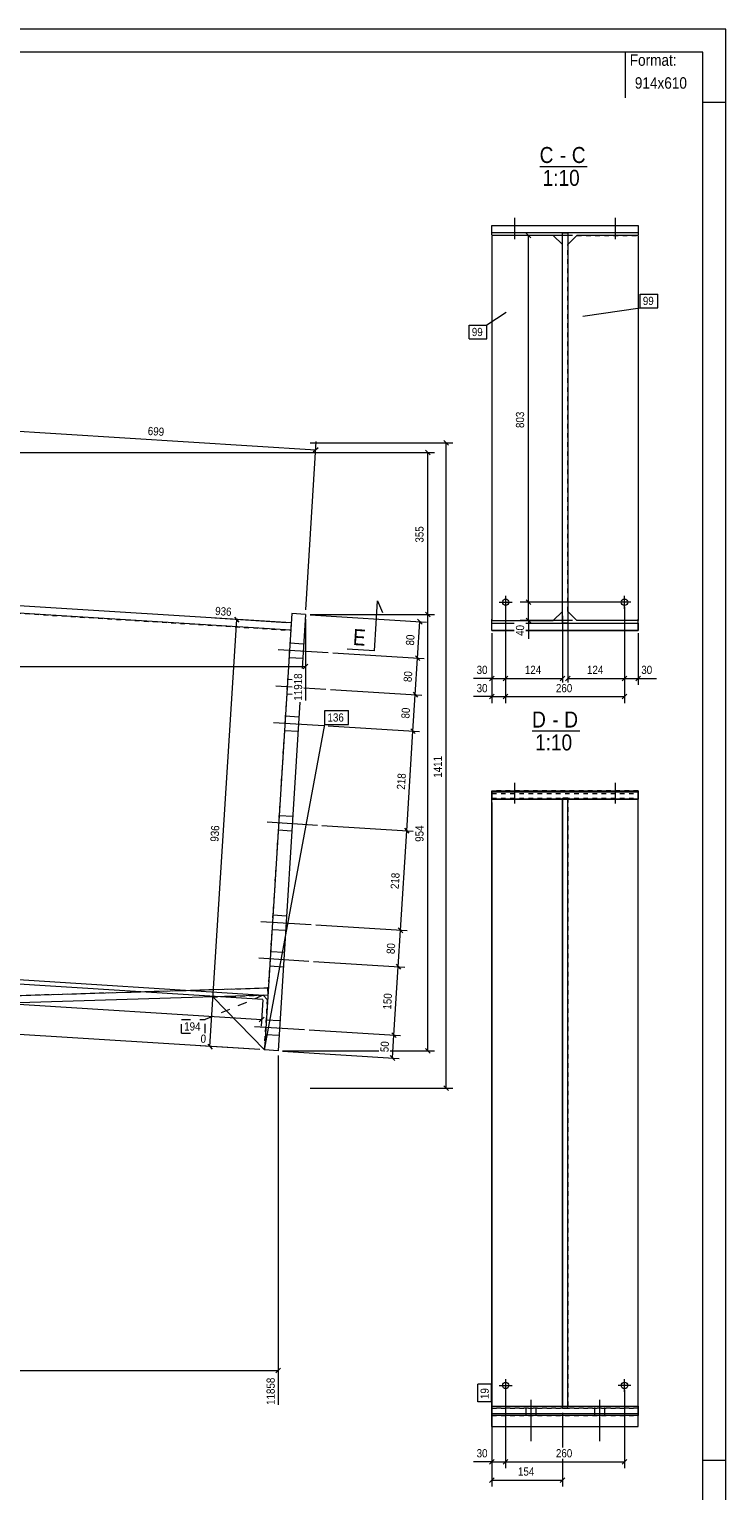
# Model space of a CAD drawing. Header units: millimetres. Extents: x 0 to 914, y 0 to 610.
# Tile 7 of 7: x 762 to 914, y 290 to 610. Entities that reach past the tile are written whole.
import ezdxf

# ---------------------------------------------------------------- set-up
doc = ezdxf.new("R2010")
doc.units = ezdxf.units.MM
for name, pattern in [('XKITLINE00', [0]), ('XKITLINE01', [4, 1, -1, 1, -1]), ('XKITLINE02', [4, 2, -2])]:
    doc.linetypes.add(name, pattern=pattern)
for name, color, linetype, lineweight in [('Arkusz rysunku', 3, 'Continuous', 0), ('Element', 2, 'Continuous', 0), ('Inny typ obiektu', 7, 'Continuous', 0), ('Przekrój', 7, 'Continuous', 0), ('Wymiar', 4, 'Continuous', 0), ('Znak elementu', 2, 'Continuous', 0), ('Śruba', 3, 'Continuous', 0)]:
    doc.layers.add(name, color=color, linetype=linetype, lineweight=lineweight)
doc.styles.add('ARIAL', font='ARIAL.TTF')

msp = doc.modelspace()

# ---------------------------------------------------------------- linework, layer by layer
at = {"layer": 'Arkusz rysunku', "linetype": 'XKITLINE00', "lineweight": 0}
for p, q in [((914, 610), (0, 610)), ((914, 0), (914, 610)), ((909, 605), (5, 605)), ((909, 5), (909, 605)), ((914, 594), (909, 594)), ((914, 297), (909, 297))]:
    msp.add_line(p, q, dxfattribs=at)
at = {"layer": 'Element', "linetype": 'XKITLINE00', "lineweight": 0}
for p, q in [((862.85, 565.01), (862.85, 567.09)), ((862.85, 567.09), (894.85, 567.09)), ((862.85, 565.49), (862.85, 567.09)), ((862.85, 567.09), (894.85, 567.09)), ((894.85, 567.09), (894.85, 565.01)), ((894.85, 567.09), (894.85, 565.49)), ((894.85, 565.49), (862.85, 565.49)), ((894.85, 565.49), (862.85, 565.49)), ((876.25, 564.92), (862.85, 564.92)), ((862.85, 564.92), (862.85, 480.69)), ((878.25, 562.92), (876.25, 564.92)), ((878.25, 565.49), (879.45, 565.49)), ((878.25, 480.09), (878.25, 565.49)), ((878.25, 480.09), (878.25, 565.49)), ((878.25, 565.49), (879.45, 565.49)), ((879.45, 565.49), (879.45, 480.09)), ((879.45, 565.49), (879.45, 480.09)), ((879.45, 562.92), (881.45, 564.92)), ((894.85, 564.92), (881.45, 564.92)), ((894.85, 564.92), (894.85, 480.69)), ((818.93, 480.16), (593.09, 494.35)), ((818.83, 478.56), (593.09, 492.75)), ((876.25, 480.69), (878.25, 482.69)), ((881.45, 480.69), (879.45, 482.69)), ((819.06, 482.21), (813.07, 386.8)), ((822.05, 482.02), (819.06, 482.21)), ((822.05, 482.02), (821.31, 470.21)), ((862.85, 478.49), (862.85, 480.69)), ((862.85, 480.69), (876.25, 480.69)), ((862.85, 480.09), (867.73, 480.09)), ((862.85, 478.49), (862.85, 480.09)), ((862.85, 480.09), (867.73, 480.09)), ((870.25, 480.09), (894.85, 480.09)), ((870.25, 480.09), (894.85, 480.09)), ((879.45, 480.09), (878.25, 480.09)), ((879.45, 480.09), (878.25, 480.09)), ((894.85, 480.69), (881.45, 480.69)), ((894.85, 478.49), (894.85, 480.69)), ((894.85, 480.09), (894.85, 478.49)), ((862.85, 478.49), (867.73, 478.49)), ((867.73, 478.49), (862.85, 478.49)), ((870.25, 478.49), (894.85, 478.49)), ((894.85, 478.49), (870.25, 478.49)), ((820.84, 462.82), (816.06, 386.61)), ((862.85, 441.66), (862.85, 443.49)), ((862.85, 443.49), (894.85, 443.49)), ((862.85, 443.26), (894.85, 443.26)), ((862.85, 443.26), (862.85, 441.66)), ((862.85, 443.26), (894.85, 443.26)), ((862.85, 308.9), (862.85, 441.66)), ((894.85, 441.66), (862.85, 441.66)), ((862.85, 441.66), (894.85, 441.66)), ((878.25, 308.9), (878.25, 441.66)), ((879.45, 441.66), (878.25, 441.66)), ((878.25, 441.66), (878.25, 308.9)), ((878.25, 441.66), (879.45, 441.66)), ((879.45, 308.9), (879.45, 441.66)), ((879.45, 308.9), (879.45, 441.66)), ((894.85, 443.49), (894.85, 441.66)), ((894.85, 441.66), (894.85, 443.26)), ((894.85, 308.9), (894.85, 441.66)), ((675, 396.16), (813.77, 400.37)), ((813.92, 400.37), (813.77, 400.37)), ((813.77, 400.37), (813.82, 398.77)), ((813.82, 398.77), (593.09, 392.08)), ((813.07, 386.8), (801.82, 398.4)), ((812.82, 398.74), (813.76, 397.77)), ((816.06, 386.61), (813.07, 386.8)), ((862.85, 306.84), (862.85, 308.9)), ((862.85, 308.9), (894.85, 308.9)), ((862.85, 308.9), (862.85, 307.3)), ((862.85, 308.9), (894.85, 308.9)), ((862.85, 307.3), (894.85, 307.3)), ((862.85, 307.3), (894.85, 307.3)), ((862.85, 304.46), (862.85, 306.84)), ((894.85, 306.84), (862.85, 306.84)), ((878.25, 308.9), (879.45, 308.9)), ((878.25, 308.9), (879.45, 308.9)), ((894.85, 308.9), (894.85, 306.84)), ((894.85, 307.3), (894.85, 308.9)), ((894.85, 304.46), (894.85, 306.84)), ((862.85, 304.46), (894.85, 304.46))]:
    msp.add_line(p, q, dxfattribs=at)
at = {"layer": 'Element', "linetype": 'XKITLINE01', "lineweight": 0}
for p, q in [((876.25, 564.92), (862.85, 564.92)), ((878.25, 482.69), (878.25, 562.92)), ((879.45, 482.69), (879.45, 562.92)), ((881.45, 564.92), (894.85, 564.92)), ((593.09, 492.75), (818.83, 478.56)), ((818.93, 480.16), (818.83, 478.56)), ((862.85, 480.69), (862.85, 481.02)), ((862.85, 480.69), (876.25, 480.69)), ((894.85, 480.69), (881.45, 480.69)), ((894.85, 480.69), (894.85, 481.02)), ((818.83, 478.56), (813.92, 400.37)), ((862.85, 441.71), (862.85, 443.49)), ((894.85, 443.49), (862.85, 443.49)), ((862.85, 443.26), (862.85, 443.49)), ((862.85, 306.84), (862.85, 442.89)), ((862.85, 442.89), (894.85, 442.89)), ((862.85, 441.89), (894.85, 441.89)), ((862.85, 441.89), (894.85, 441.89)), ((879.45, 441.89), (878.25, 441.89)), ((878.25, 441.89), (878.25, 308.44)), ((878.25, 441.89), (879.45, 441.89)), ((878.25, 441.66), (878.25, 441.89)), ((879.45, 441.89), (879.45, 308.44)), ((879.45, 441.66), (879.45, 441.89)), ((894.85, 441.71), (894.85, 443.49)), ((894.85, 442.89), (894.85, 441.66)), ((675, 396.16), (813.77, 400.37)), ((801.82, 398.4), (812.82, 398.74)), ((813.07, 386.8), (813.76, 397.77)), ((862.85, 308.8), (862.85, 306.84)), ((894.85, 308.44), (862.85, 308.44)), ((862.85, 308.44), (894.85, 308.44)), ((862.85, 306.84), (894.85, 306.84)), ((878.25, 308.44), (878.25, 308.9)), ((879.45, 308.44), (878.25, 308.44)), ((878.25, 308.44), (879.45, 308.44)), ((879.45, 308.44), (879.45, 308.9)), ((894.85, 306.84), (894.85, 308.9)), ((894.85, 306.84), (894.85, 308.8))]:
    msp.add_line(p, q, dxfattribs=at)
at = {"layer": 'Inny typ obiektu', "linetype": 'XKITLINE00', "lineweight": 0}
for p, q in [((892, 605), (892, 595)), ((873.29, 580), (883.69, 580)), ((871.64, 456.55), (882.04, 456.55))]:
    msp.add_line(p, q, dxfattribs=at)
at = {"layer": 'Przekrój', "linetype": 'XKITLINE00', "lineweight": 0}
for p, q in [((837.53, 480.05), (837.84, 485.04)), ((837.84, 485.04), (838.94, 482.47)), ((837.16, 474.06), (837.53, 480.05)), ((837.16, 474.06), (831.17, 474.44))]:
    msp.add_line(p, q, dxfattribs=at)
at = {"layer": 'Wymiar', "linetype": 'XKITLINE00', "lineweight": 0}
for p, q in [((880.45, 564.92), (868.99, 564.92)), ((870.34, 565.43), (871.36, 564.41)), ((870.85, 484.69), (870.85, 564.92)), ((754.61, 522.38), (824.31, 518.01)), ((822.11, 483.02), (824.42, 519.87)), ((823.05, 519.53), (854.29, 519.53)), ((824.85, 518.49), (823.77, 517.53)), ((848.34, 517.98), (849.36, 516.96)), ((852.34, 520.04), (853.36, 519.02)), ((852.85, 378.46), (852.85, 519.53)), ((430.84, 517.47), (850.29, 517.47)), ((848.85, 482.02), (848.85, 517.47)), ((865.85, 483.69), (865.85, 462.61)), ((865.85, 483.69), (865.85, 462.61)), ((865.85, 483.69), (865.85, 466.61)), ((865.85, 483.69), (865.85, 466.61)), ((890.85, 484.69), (868.99, 484.69)), ((890.85, 484.69), (868.99, 484.69)), ((870.34, 485.2), (871.36, 484.18)), ((870.34, 485.2), (871.36, 484.18)), ((870.85, 480.69), (870.85, 484.69)), ((891.85, 483.69), (891.85, 462.61)), ((891.85, 483.69), (891.85, 466.61)), ((891.85, 483.69), (891.85, 466.61)), ((801.17, 387.54), (807.03, 480.9)), ((817.93, 480.22), (802.22, 481.21)), ((806.55, 481.44), (807.51, 480.36)), ((822.05, 481.02), (822.05, 463.18)), ((823.05, 482.02), (850.29, 482.02)), ((823.05, 482.02), (850.29, 482.02)), ((823.05, 481.96), (848.52, 480.36)), ((846.58, 472.47), (847.08, 480.45)), ((846.6, 480.99), (847.56, 479.91)), ((848.34, 482.53), (849.36, 481.51)), ((848.34, 482.53), (849.36, 481.51)), ((848.85, 386.61), (848.85, 482.02)), ((880.45, 480.69), (868.99, 480.69)), ((870.34, 481.2), (871.36, 480.18)), ((870.85, 480.69), (870.85, 476.67)), ((870.85, 480.69), (870.85, 476.67)), ((878.25, 481.69), (878.25, 467.17)), ((879.45, 481.69), (879.45, 467.17)), ((862.85, 477.95), (862.85, 462.61)), ((862.85, 477.95), (862.85, 466.61)), ((894.85, 477.95), (894.85, 466.61)), ((828.04, 473.63), (848.02, 472.38)), ((828.04, 473.63), (848.02, 472.38)), ((41.63, 470.67), (822.05, 470.67)), ((822.56, 471.18), (821.54, 470.16)), ((846.08, 464.48), (846.58, 472.47)), ((846.1, 473.01), (847.06, 471.93)), ((846.1, 473.01), (847.06, 471.93)), ((862.85, 468.05), (858.83, 468.05)), ((862.85, 468.05), (858.83, 468.05)), ((863.36, 468.56), (862.34, 467.54)), ((862.85, 468.05), (865.85, 468.05)), ((866.36, 468.56), (865.34, 467.54)), ((866.36, 468.56), (865.34, 467.54)), ((865.85, 468.05), (878.25, 468.05)), ((878.76, 468.56), (877.74, 467.54)), ((879.96, 468.56), (878.94, 467.54)), ((879.45, 468.05), (891.85, 468.05)), ((892.36, 468.56), (891.34, 467.54)), ((892.36, 468.56), (891.34, 467.54)), ((891.85, 468.05), (894.85, 468.05)), ((895.36, 468.56), (894.34, 467.54)), ((894.85, 468.05), (898.87, 468.05)), ((894.85, 468.05), (898.87, 468.05)), ((827.53, 465.65), (847.52, 464.39)), ((827.53, 465.65), (847.52, 464.39)), ((845.58, 456.5), (846.08, 464.48)), ((845.6, 465.02), (846.56, 463.94)), ((845.6, 465.02), (846.56, 463.94)), ((862.85, 464.05), (858.83, 464.05)), ((862.85, 464.05), (858.83, 464.05)), ((863.36, 464.56), (862.34, 463.54)), ((862.85, 464.05), (865.85, 464.05)), ((866.36, 464.56), (865.34, 463.54)), ((866.36, 464.56), (865.34, 463.54)), ((865.85, 464.05), (891.85, 464.05)), ((892.36, 464.56), (891.34, 463.54)), ((827.03, 457.66), (847.02, 456.41)), ((827.03, 457.66), (847.02, 456.41)), ((845.1, 457.04), (846.05, 455.96)), ((845.1, 457.04), (846.05, 455.96)), ((844.21, 434.74), (845.58, 456.5)), ((862.85, 440.89), (862.85, 291.31)), ((825.67, 435.9), (845.65, 434.65)), ((825.67, 435.9), (845.65, 434.65)), ((842.85, 412.98), (844.21, 434.74)), ((843.74, 435.28), (844.69, 434.2)), ((843.74, 435.28), (844.69, 434.2)), ((427.86, 417.63), (812.49, 393.46)), ((812.76, 397.83), (547.91, 414.48)), ((812.76, 397.83), (552.13, 414.21)), ((811.82, 398.8), (557.96, 414.75)), ((824.3, 414.15), (844.28, 412.89)), ((824.3, 414.15), (844.28, 412.89)), ((842.35, 405), (842.85, 412.98)), ((842.37, 413.52), (843.32, 412.44)), ((842.37, 413.52), (843.32, 412.44)), ((823.8, 406.16), (843.78, 404.91)), ((823.8, 406.16), (843.78, 404.91)), ((841.41, 390.03), (842.35, 405)), ((841.87, 405.54), (842.82, 404.46)), ((841.87, 405.54), (842.82, 404.46)), ((812.76, 397.74), (812.4, 392.02)), ((812.07, 386.86), (673.27, 395.57)), ((813.03, 393.93), (811.95, 392.98)), ((822.86, 391.19), (842.84, 389.94)), ((822.86, 391.19), (842.84, 389.94)), ((840.93, 390.57), (841.88, 389.49)), ((840.93, 390.57), (841.88, 389.49)), ((841.09, 385.04), (841.41, 390.03)), ((812.07, 386.86), (799.02, 387.68)), ((800.7, 388.08), (801.65, 387)), ((848.34, 387.12), (849.36, 386.1)), ((816.06, 385.61), (816.06, 309.18)), ((817.06, 386.61), (838.07, 386.61)), ((817.06, 386.55), (842.53, 384.95)), ((840.59, 386.61), (850.29, 386.61)), ((840.62, 385.58), (841.57, 384.5)), ((823.05, 378.46), (854.29, 378.46)), ((852.34, 378.97), (853.36, 377.95)), ((41.62, 316.67), (816.06, 316.67)), ((816.57, 317.18), (815.55, 316.16)), ((865.85, 312.44), (865.85, 295.31)), ((865.85, 312.44), (865.85, 295.31)), ((891.85, 312.44), (891.85, 295.31)), ((878.25, 307.44), (878.25, 299.87)), ((862.85, 305.84), (862.85, 295.31)), ((863.36, 297.25), (862.34, 296.24)), ((866.36, 297.25), (865.34, 296.24)), ((866.36, 297.25), (865.34, 296.24)), ((878.25, 297.35), (878.25, 291.31)), ((892.36, 297.25), (891.34, 296.24)), ((862.85, 296.75), (858.83, 296.75)), ((862.85, 296.75), (858.83, 296.75)), ((862.85, 296.75), (865.85, 296.75)), ((865.85, 296.75), (891.85, 296.75)), ((863.36, 293.25), (862.34, 292.24)), ((862.85, 292.75), (878.25, 292.75)), ((878.76, 293.25), (877.74, 292.24))]:
    msp.add_line(p, q, dxfattribs=at)
at = {"layer": 'Znak elementu', "linetype": 'XKITLINE00', "lineweight": 0}
for p, q in [((895.26, 552.1), (899.13, 552.1)), ((895.26, 549.1), (895.26, 552.1)), ((899.13, 549.1), (899.13, 552.1)), ((865.96, 548.04), (861.72, 545.3)), ((882.71, 547.24), (895.26, 549.1)), ((895.26, 549.1), (899.13, 549.1)), ((857.85, 545.3), (861.72, 545.3)), ((857.85, 542.3), (857.85, 545.3)), ((861.72, 542.3), (861.72, 545.3)), ((857.85, 542.3), (861.72, 542.3)), ((826.28, 460.99), (831.48, 460.99)), ((826.28, 457.99), (826.28, 460.99)), ((831.48, 457.99), (831.48, 460.99)), ((813.07, 386.8), (826.28, 457.99)), ((826.28, 457.99), (831.48, 457.99)), ((859.75, 309.86), (859.75, 313.73)), ((862.75, 313.73), (859.75, 313.73)), ((862.75, 309.86), (862.75, 313.73)), ((862.75, 309.86), (859.75, 309.86))]:
    msp.add_line(p, q, dxfattribs=at)
at = {"layer": 'Znak elementu', "linetype": 'XKITLINE02', "lineweight": 0}
for p, q in [((812.82, 398.74), (800.13, 393.44)), ((794.93, 393.44), (800.13, 393.44)), ((794.93, 390.44), (794.93, 393.44)), ((800.13, 390.49), (800.13, 393.44)), ((794.93, 390.44), (798.83, 390.44))]:
    msp.add_line(p, q, dxfattribs=at)
at = {"layer": 'Śruba', "linetype": 'XKITLINE00', "lineweight": 0}
for p, q in [((867.85, 564.27), (867.85, 568.77)), ((867.85, 564.09), (867.85, 568.59)), ((889.85, 564.27), (889.85, 568.77)), ((889.85, 564.09), (889.85, 568.59)), ((865.85, 486.09), (865.85, 483.29)), ((891.85, 483.29), (891.85, 486.09)), ((864.45, 484.69), (867.25, 484.69)), ((893.25, 484.69), (890.45, 484.69)), ((816.06, 474.38), (827.04, 473.69)), ((816.06, 474.38), (827.04, 473.69)), ((816.06, 474.38), (827.04, 473.69)), ((816.06, 474.38), (827.04, 473.69)), ((818.65, 475.82), (821.65, 475.63)), ((818.65, 475.82), (821.65, 475.63)), ((818.65, 475.82), (821.65, 475.63)), ((818.65, 475.82), (821.65, 475.63)), ((818.45, 472.63), (821.45, 472.44)), ((818.45, 472.63), (821.45, 472.44)), ((818.45, 472.63), (821.45, 472.44)), ((818.45, 472.63), (821.45, 472.44)), ((818.15, 467.84), (819.17, 467.77)), ((818.15, 467.84), (819.17, 467.77)), ((818.15, 467.84), (819.17, 467.77)), ((818.15, 467.84), (819.17, 467.77)), ((815.56, 466.4), (819.17, 466.17)), ((815.56, 466.4), (819.17, 466.17)), ((815.56, 466.4), (819.17, 466.17)), ((815.56, 466.4), (819.17, 466.17)), ((817.95, 464.64), (819.17, 464.57)), ((817.95, 464.64), (819.17, 464.57)), ((817.95, 464.64), (819.17, 464.57)), ((817.95, 464.64), (819.17, 464.57)), ((821.69, 466.01), (826.54, 465.71)), ((821.69, 466.01), (826.54, 465.71)), ((821.69, 466.01), (826.54, 465.71)), ((821.69, 466.01), (826.54, 465.71)), ((815.06, 458.41), (826.04, 457.72)), ((815.06, 458.41), (826.04, 457.72)), ((817.65, 459.85), (820.65, 459.66)), ((817.65, 459.85), (820.65, 459.66)), ((817.45, 456.66), (820.45, 456.47)), ((817.45, 456.66), (820.45, 456.47)), ((867.85, 440.72), (867.85, 445.22)), ((889.85, 440.72), (889.85, 445.22)), ((816.29, 438.1), (819.28, 437.91)), ((816.29, 438.1), (819.28, 437.91)), ((813.69, 436.66), (824.67, 435.97)), ((813.69, 436.66), (824.67, 435.97)), ((816.09, 434.9), (819.08, 434.71)), ((816.09, 434.9), (819.08, 434.71)), ((814.92, 416.34), (817.92, 416.15)), ((814.92, 416.34), (817.92, 416.15)), ((812.33, 414.9), (823.3, 414.21)), ((812.33, 414.9), (823.3, 414.21)), ((814.72, 413.14), (817.72, 412.96)), ((814.72, 413.14), (817.72, 412.96)), ((811.83, 406.91), (822.8, 406.22)), ((811.83, 406.91), (822.8, 406.22)), ((811.83, 406.91), (822.8, 406.22)), ((811.83, 406.91), (822.8, 406.22)), ((814.42, 408.35), (817.41, 408.17)), ((814.42, 408.35), (817.41, 408.17)), ((814.42, 408.35), (817.41, 408.17)), ((814.42, 408.35), (817.41, 408.17)), ((814.22, 405.16), (817.21, 404.97)), ((814.22, 405.16), (817.21, 404.97)), ((814.22, 405.16), (817.21, 404.97)), ((814.22, 405.16), (817.21, 404.97)), ((813.48, 393.38), (816.48, 393.2)), ((813.48, 393.38), (816.48, 393.2)), ((813.48, 393.38), (816.48, 393.2)), ((813.48, 393.38), (816.48, 393.2)), ((810.89, 391.94), (821.86, 391.25)), ((810.89, 391.94), (821.86, 391.25)), ((810.89, 391.94), (821.86, 391.25)), ((810.89, 391.94), (821.86, 391.25)), ((813.28, 390.19), (816.28, 390)), ((813.28, 390.19), (816.28, 390)), ((813.28, 390.19), (816.28, 390)), ((813.28, 390.19), (816.28, 390)), ((864.45, 313.44), (867.25, 313.44)), ((865.85, 314.84), (865.85, 312.04)), ((893.25, 313.44), (890.45, 313.44)), ((891.85, 312.04), (891.85, 314.84)), ((871.35, 310.25), (871.35, 301.25)), ((871.35, 310.25), (871.35, 301.25)), ((886.35, 310.25), (886.35, 301.25)), ((886.35, 310.25), (886.35, 301.25)), ((870.25, 308.63), (870.25, 307.03)), ((870.25, 308.63), (870.25, 307.03)), ((872.45, 308.63), (872.45, 307.03)), ((872.45, 308.63), (872.45, 307.03)), ((885.25, 308.63), (885.25, 307.03)), ((885.25, 308.63), (885.25, 307.03)), ((887.45, 308.63), (887.45, 307.03)), ((887.45, 308.63), (887.45, 307.03))]:
    msp.add_line(p, q, dxfattribs=at)
for centre in [(865.85, 484.69), (891.85, 484.69), (865.85, 313.44), (891.85, 313.44)]:
    msp.add_circle(centre, 0.7, dxfattribs=at)

# ---------------------------------------------------------------- texts
at = {"layer": 'Inny typ obiektu', "style": 'ARIAL', "width": 0.85}
for s, height, p in [('Format:', 2.5, (893, 602)), ('914x610', 2.5, (894.11, 597)), ('C', 3.5, (873.29, 580.75)), ('-', 3.5, (877.71, 580.75)), ('C', 3.5, (880.32, 580.75)), ('1:10', 3.5, (873.95, 575.75)), ('D', 3.5, (871.64, 457.3)), ('D', 3.5, (878.67, 457.3)), ('-', 3.5, (876.06, 457.3)), ('1:10', 3.5, (872.3, 452.3))]:
    msp.add_text(s, height=height, dxfattribs=at).set_placement(p)
at = {"layer": 'Przekrój', "style": 'ARIAL', "width": 0.85}
msp.add_text('E', height=3.5, rotation=-3.5924, dxfattribs=at).set_placement((832.36, 475.36))
at = {"layer": 'Wymiar', "style": 'ARIAL', "width": 0.85}
for s, rotation, p in [('803', 90.0002, (869.89, 522.8)), ('699', -3.5924, (787.52, 521.28)), ('355', 90.0002, (847.89, 497.74)), ('936', -3.5924, (802.26, 481.92)), ('40', 90.0002, (869.89, 477.34)), ('80', 86.4078, (845.79, 475.19)), ('11918', 90.0002, (821.33, 463.18)), ('80', 86.4078, (845.29, 467.2)), ('80', 86.4078, (844.79, 459.22)), ('1411', 90.0002, (851.89, 446.32)), ('218', 86.4078, (843.81, 443.68)), ('936', 86.4078, (803.02, 432.28)), ('954', 90.0002, (847.89, 432.31)), ('218', 86.4078, (842.45, 421.92)), ('80', 86.4078, (841.56, 407.72)), ('150', 86.4078, (840.79, 395.57)), ('0', -3.5924, (799.07, 388.4)), ('50', 86.4078, (840.21, 386.26)), ('11858', 90.0002, (815.34, 309.18))]:
    msp.add_text(s, height=1.8, rotation=rotation, dxfattribs=at).set_placement(p)
for s, p in [('30', (859.5, 469.01)), ('124', (870.05, 469.01)), ('124', (883.65, 469.01)), ('30', (895.52, 469.01)), ('30', (859.5, 465.01)), ('260', (876.85, 465.01)), ('30', (859.5, 297.71)), ('260', (876.85, 297.71)), ('154', (868.55, 293.71))]:
    msp.add_text(s, height=1.8, dxfattribs=at).set_placement(p)
at = {"layer": 'Znak elementu', "style": 'ARIAL', "width": 0.85}
for s, p in [('99', (895.86, 549.7)), ('99', (858.45, 542.9)), ('136', (826.88, 458.59)), ('194', (795.53, 391.04))]:
    msp.add_text(s, height=1.8, dxfattribs=at).set_placement(p)
msp.add_text('19', height=1.8, rotation=90.0002, dxfattribs=at).set_placement((862.15, 310.46))

doc.saveas('drawing.dxf')
